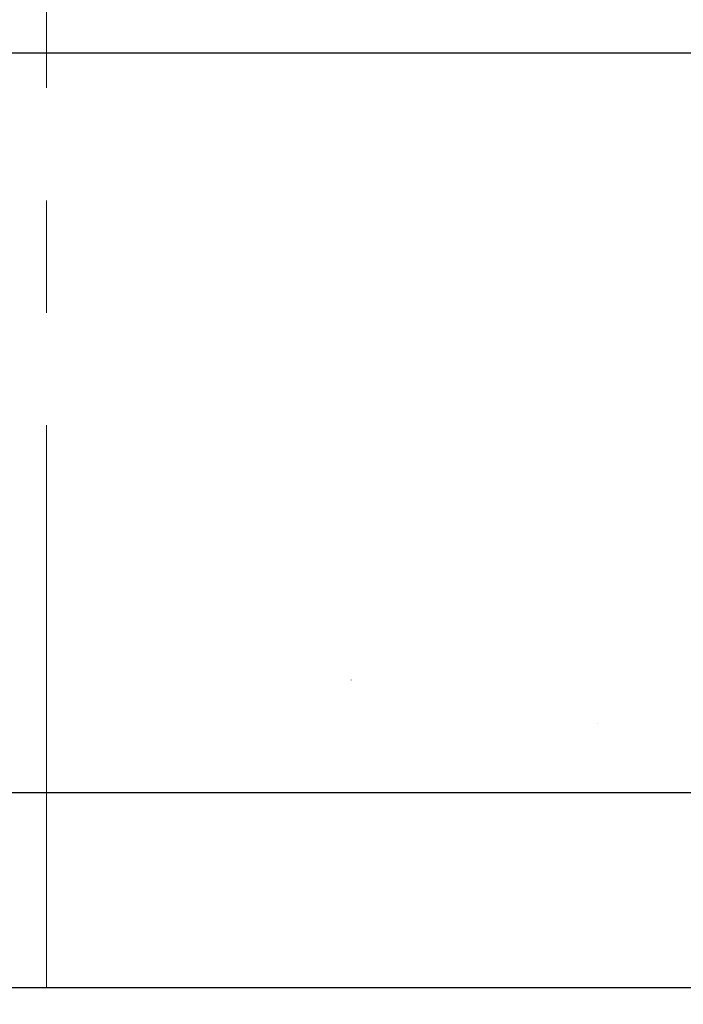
# Model space of a CAD drawing. Header units: millimetres. Extents: x 0 to 1071, y 0 to 742.
# Tile 69 of 130: x 199 to 216, y 528 to 553. Entities that reach past the tile are written whole.
import ezdxf

# ---------------------------------------------------------------- set-up
doc = ezdxf.new("R2010")
doc.units = ezdxf.units.MM
doc.header["$LTSCALE"] = 0.454724
doc.linetypes.add('CENTER', pattern=[50.8, 31.75, -6.35, 6.35, -6.35])
doc.linetypes.add('DOTSX', pattern=[6.35, 3.175, -3.175])
doc.layers.add('NoLayerName_001', color=7, linetype='Continuous')

msp = doc.modelspace()

# ---------------------------------------------------------------- linework, layer by layer
at = {"layer": 'NoLayerName_001', "color": 4, "linetype": 'CENTER', "lineweight": 13}
msp.add_line((200, 528.499939), (200, 575.370558), dxfattribs=at)
at = {"layer": 'NoLayerName_001', "color": 7, "linetype": 'Continuous', "lineweight": 25}
for p, q in [((179, 552.5), (221, 552.5)), ((221, 533.5), (179, 533.5)), ((183.3, 528.499939), (216.7, 528.499939))]:
    msp.add_line(p, q, dxfattribs=at)
for radius, start, end in [(39.5, 318.3301343, 270), (38, 319.6850908, 270.7162159)]:
    msp.add_arc((200, 525), radius, start, end, dxfattribs=at)
at = {"layer": 'NoLayerName_001', "color": 7, "linetype": 'DOTSX', "lineweight": 13}
for radius, start, end in [(3.5, 178.2087168, 178.2321378), (3, 340.47537, 340.542631)]:
    msp.add_arc((211.318589, 536.290099), radius, start, end, dxfattribs=at)

doc.saveas('drawing.dxf')
